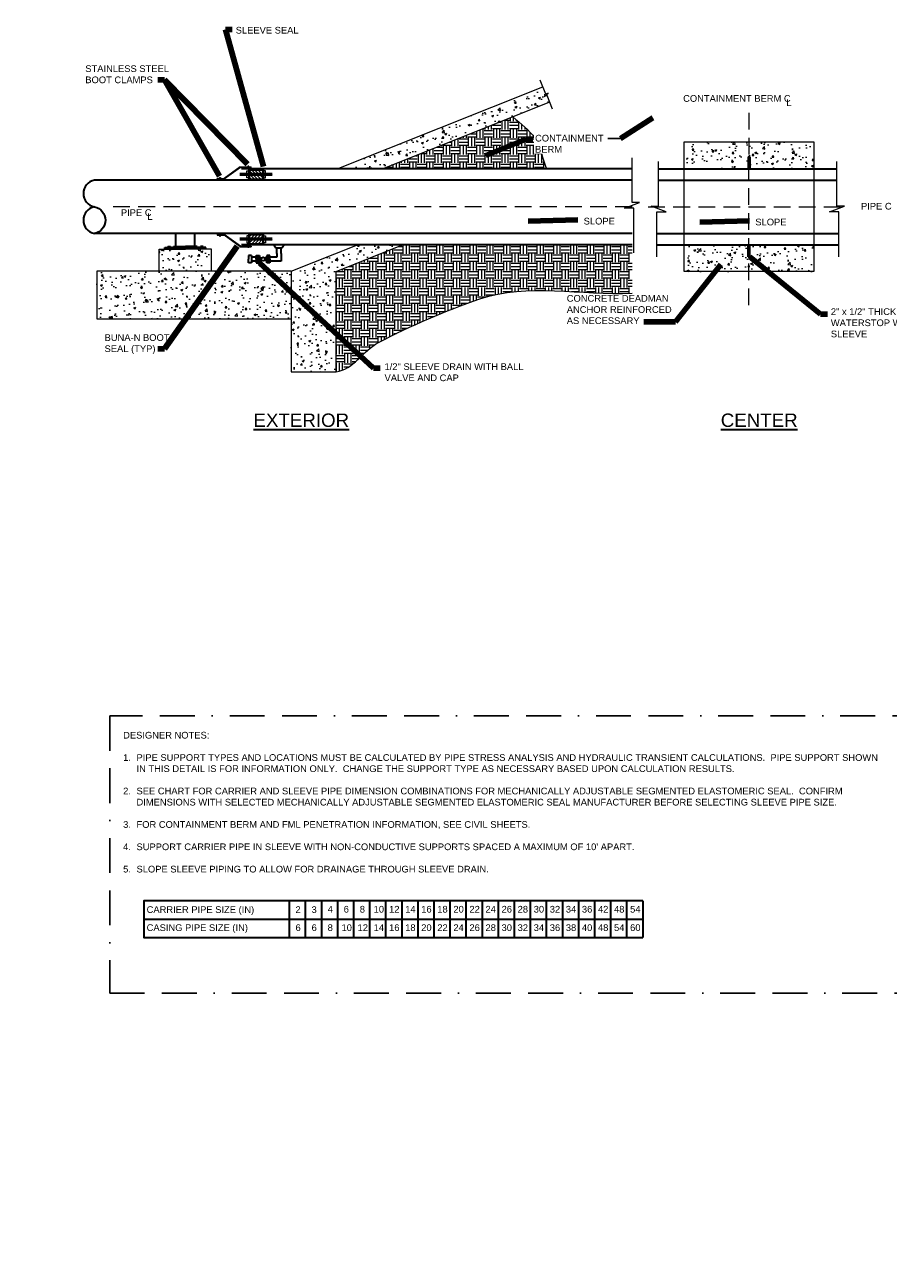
# Model space of a CAD drawing. Header units: feet. Extents: x -6134 to 5720, y -7336 to 1550.
# Tile 1 of 2: x -6134 to 57, y -7336 to 1543. Entities that reach past the tile are written whole.
import ezdxf

# ---------------------------------------------------------------- set-up
doc = ezdxf.new("R2010")
doc.units = ezdxf.units.FT
doc.header["$MEASUREMENT"] = 0
for name, pattern in [('( Border )', [1.751, 0.5, -0.25, 0.5, -0.25, 0.001, -0.25]), ('( Dashed )', [9, 6, -3]), ('CENTER', [0.629921, 0.393701, -0.07874, 0.07874, -0.07874])]:
    doc.linetypes.add(name, pattern=pattern)
for name, color, linetype, lineweight in [('C-ANNO-PATT', 152, 'Continuous', 13), ('C-Dtls', 11, 'Continuous', 30), ('C-Fuel-cntr', 2, 'CENTER', 53), ('CONCRETE', 11, 'Continuous', 0), ('FPIPE', 3, 'Continuous', 40), ('G-ANNO-MASK', 1, 'Continuous', 0), ('G-ANNO-PATT', 250, 'Continuous', 0), ('G-ANNO-TEXT', 2, 'Continuous', 30), ('G-GRID-COOR', 2, 'Continuous', 13), ('LIGHT', 2, 'Continuous', 0), ('M-ANNO-PATT', 250, 'Continuous', 0), ('M-ELEV-OTLN', 5, 'Continuous', 30), ('M-FUEL-OGEP-SPLY', 46, 'Continuous', 40)]:
    doc.layers.add(name, color=color, linetype=linetype, lineweight=lineweight)
doc.layers.add('G-ANNO-NOTE', color=4, linetype='Continuous')
doc.layers.add('G-ANNO-NPLT', color=2, linetype='Continuous', lineweight=0, plot=False)
doc.styles.add("AEC_AC_45Text-LeftTop_3-4_1'", font='arial.ttf', dxfattribs={"height": 24})
doc.styles.add("AEC_AC_57Text-LeftTop_1_40'", font='arial.ttf', dxfattribs={"height": 720})
doc.dimstyles.new("AEC_AC_57_Notes_1_40'", dxfattribs={"dimtxt": 720, "dimasz": 90, "dimexe": 360, "dimexo": 360, "dimgap": 360, "dimtad": 1, "dimjust": 1, "dimdec": 3, "dimzin": 15, "dimdsep": 46, "dimlunit": 5, "dimtxsty": "AEC_AC_57Text-LeftTop_1_40'", "dimblk": 'NONE', "dimcen": 1.08, "dimclrd": 256, "dimclre": 256, "dimazin": 2, "dimtfac": 0.7, "dimtdec": 3, "dimtmove": 1, "dimatfit": 1, "dimfxl": 1, "dimfrac": 1, "dimtolj": 1, "dimtzin": 15, "dimlwd": 30, "dimlwe": 30, "dimarcsym": 0})

# ---------------------------------------------------------------- blocks, each defined once
blk = doc.blocks.new('*U73')
at = {"layer": 'G-ANNO-PATT', "color": 0}
for p, q in [((116.58, 91.97), (118.95, 94.34)), ((116.58, 92.82), (118.1, 94.34)), ((116.58, 93.67), (117.25, 94.34)), ((116.58, 91.12), (119.16, 93.71)), ((116.94, 90.64), (119.16, 92.86)), ((117.79, 90.64), (119.16, 92.01)), ((118.64, 90.64), (119.16, 91.16))]:
    blk.add_line(p, q, dxfattribs=at)
blk = doc.blocks.new('*U76')
at = {"layer": 'M-FUEL-OGEP-SPLY', "color": 7, "linetype": 'Continuous', "lineweight": 30}
for p, q in [((-32.4, 0), (-32.4, 17.5)), ((-32.4, 17.5), (-25, 17.5)), ((-32.4, 0), (-32.4, -17.5)), ((-25, 17.5), (-17.6, 17.5)), ((-25, 17.5), (-25, 0)), ((-25, -17.5), (-25, 0)), ((-17.6, 17.5), (-17.6, 0)), ((-17.6, 10), (-7.8, 4.3)), ((-17.6, -17.5), (-17.6, 0)), ((17.6, 10), (7.7, 4.3)), ((25, 17.5), (17.6, 17.5)), ((17.6, 17.5), (17.6, 0)), ((17.6, -17.5), (17.6, 0)), ((32.4, 17.5), (25, 17.5)), ((25, 17.5), (25, 0)), ((25, -17.5), (25, 0)), ((32.4, 0), (32.4, 17.5)), ((32.4, 0), (32.4, -17.5)), ((-32.4, -17.5), (-25, -17.5)), ((-25, -17.5), (-17.6, -17.5)), ((-17.6, -10), (-7.8, -4.3)), ((17.6, -10), (7.7, -4.3)), ((25, -17.5), (17.6, -17.5)), ((32.4, -17.5), (25, -17.5))]:
    blk.add_line(p, q, dxfattribs=at)
blk.add_circle((0, 0), 8.84, dxfattribs=at)
blk = doc.blocks.new('_None')

msp = doc.modelspace()

# ---------------------------------------------------------------- hatches: boundary and pattern name
at = {"layer": 'G-ANNO-PATT'}
h = msp.add_hatch(dxfattribs=at)
h.set_pattern_fill('AR-CONC', color=256, style=0, pattern_type=2)
h.set_pattern_definition([(50, (-3141.98, 730.48), (143.452, -12.55), [15, -165]), (355, (-3141.98, 730.48), (-27.75, 150.438), [12, -132]), (100.451, (-3130.02, 729.43), (115.702, 137.888), [12.748, -140.228]), (46.184, (-3141.98, 770.48), (213.45, -33.104), [22.5, -247.5]), (96.636, (-3124.19, 767.72), (186.93, 194.824), [19.12, -210.343]), (351.184, (-3141.98, 770.48), (186.93, 194.824), [18, -198]), (21, (-3121.98, 760.48), (119.381, -80.524), [15, -165]), (326, (-3121.98, 760.48), (48.663, 145.03), [12, -132]), (71.451, (-3112.03, 753.77), (168.044, 64.506), [12.748, -140.228]), (37.5, (-3141.976, 730.476), (2.432, 66.5788), [0, -130.4, 0, -134, 0, -132.5]), (7.5, (-3141.976, 730.476), (52.614, 78.8823), [0, -76.4, 0, -127.4, 0, -50.5]), (327.5, (-3186.576, 730.476), (106.7645, -4.511), [0, -50, 0, -156, 0, -207]), (317.5, (-3206.58, 730.48), (116.637, 20.021), [0, -65, 0, -103.6, 0, -147])])
h.paths.add_polyline_path([(-2389, 1036), (-2409.5, 1027.7), (-2381.7, 1053.2), (-2398.1, 1046.6), (-2419.3, 1099.1), (-3892.8, 509.7), (-3569.7, 509.7), (-2633.7, 884.1), (-2370.2, 989.5)])
h = msp.add_hatch(dxfattribs=at)
h.set_pattern_fill('EARTH', color=256, style=0, pattern_type=2)
h.set_pattern_definition([(0, (-2959.254, 619.62), (60, 60), [60, -60]), (0, (-2959.254, 642.12), (60, 60), [60, -60]), (0, (-2959.254, 664.62), (60, 60), [60, -60]), (90, (-2951.754, 672.12), (-60, 60), [60, -60]), (90, (-2929.254, 672.12), (-60, 60), [60, -60]), (90, (-2906.754, 672.12), (-60, 60), [60, -60])])
edge = h.paths.add_edge_path()
edge.add_spline(control_points=[(-2393.9, 509.7), (-2421, 583), (-2433.6, 665.6), (-2475.1, 729.5), (-2514.3, 789.9), (-2580.9, 832.5), (-2633.7, 884.1)], knot_values=[0, 0, 0, 0, 0.513999, 0.513999, 0.513999, 1, 1, 1, 1], degree=3, periodic=0)
edge.add_line((-2633.7, 884.1), (-3569.7, 509.7))
edge.add_line((-3569.7, 509.7), (-2393.9, 509.7))
h = msp.add_hatch(dxfattribs=at)
h.set_pattern_fill('AR-CONC', color=256, style=0, pattern_type=2)
h.set_pattern_definition([(50, (-631.57, 581.8), (143.452, -12.55), [15, -165]), (355, (-631.57, 581.8), (-27.75, 150.438), [12, -132]), (100.451, (-619.61, 580.76), (115.702, 137.888), [12.748, -140.228]), (46.184, (-631.57, 621.8), (213.45, -33.104), [22.5, -247.5]), (96.636, (-613.78, 619.05), (186.93, 194.824), [19.12, -210.343]), (351.184, (-631.57, 621.8), (186.93, 194.824), [18, -198]), (21, (-611.57, 611.8), (119.381, -80.524), [15, -165]), (326, (-611.57, 611.8), (48.663, 145.03), [12, -132]), (71.451, (-601.62, 605.1), (168.044, 64.506), [12.748, -140.228]), (37.5, (-631.566, 581.805), (2.432, 66.5788), [0, -130.4, 0, -134, 0, -132.5]), (7.5, (-631.566, 581.805), (52.614, 78.8823), [0, -76.4, 0, -127.4, 0, -50.5]), (327.5, (-676.166, 581.805), (106.7645, -4.511), [0, -50, 0, -156, 0, -207]), (317.5, (-696.17, 581.805), (116.637, 20.021), [0, -65, 0, -103.6, 0, -147])])
h.paths.add_polyline_path([(-475.9, 703.4), (-1406.2, 703.4), (-1406.2, 509.7), (-947.1, 509.7), (-947.1, 595.6), (-934.5, 595.6), (-934.5, 509.7), (-475.9, 509.7)])
h = msp.add_hatch(dxfattribs=at)
h.set_pattern_fill('AR-CONC', color=256, style=0, pattern_type=2)
h.set_pattern_definition([(50, (-4890.66, -113.76), (143.45, -12.55), [15, -165]), (355, (-4890.66, -113.76), (-27.75, 150.44), [12, -132]), (100.45, (-4878.7, -114.8), (115.7, 137.89), [12.75, -140.23]), (46.184, (-4890.66, -73.76), (213.45, -33.1), [22.5, -247.5]), (96.636, (-4872.87, -76.52), (186.93, 194.82), [19.12, -210.34]), (351.184, (-4890.66, -73.76), (186.93, 194.82), [18, -198]), (21, (-4870.66, -83.76), (119.38, -80.524), [15, -165]), (326, (-4870.66, -83.76), (48.66, 145.03), [12, -132]), (71.45, (-4860.71, -90.47), (168.044, 64.506), [12.75, -140.23]), (37.5, (-4890.66, -113.76), (2.432, 66.579), [0, -130.4, 0, -134, 0, -132.5]), (7.5, (-4890.66, -113.76), (52.614, 78.882), [0, -76.4, 0, -127.4, 0, -50.5]), (327.5, (-4935.26, -113.76), (106.764, -4.511), [0, -50, 0, -156, 0, -207]), (317.5, (-4955.26, -113.76), (116.637, 20.02), [0, -65, 0, -103.6, 0, -147])])
h.paths.add_polyline_path([(-5169.2, -65.4), (-5169.2, -224.5), (-4795.2, -224.5), (-4795.2, -65.4), (-4835.4, -65.4), (-4982.2, -65.4), (-5129.1, -65.4)])
h = msp.add_hatch(dxfattribs=at)
h.set_pattern_fill('AR-CONC', color=256, style=0, pattern_type=2)
h.set_pattern_definition([(50, (-4068.03, -607.56), (143.452, -12.55), [15, -165]), (355, (-4068.03, -607.56), (-27.75, 150.438), [12, -132]), (100.451, (-4056.08, -608.6), (115.702, 137.888), [12.748, -140.228]), (46.184, (-4068.03, -567.56), (213.45, -33.104), [22.5, -247.5]), (96.636, (-4050.24, -570.32), (186.93, 194.824), [19.12, -210.343]), (351.184, (-4068.03, -567.56), (186.93, 194.824), [18, -198]), (21, (-4048.03, -577.56), (119.381, -80.524), [15, -165]), (326, (-4048.03, -577.56), (48.663, 145.03), [12, -132]), (71.451, (-4038.08, -584.27), (168.044, 64.506), [12.748, -140.228]), (37.5, (-4068.03, -607.56), (2.432, 66.5788), [0, -130.4, 0, -134, 0, -132.5]), (7.5, (-4068.03, -607.56), (52.614, 78.8823), [0, -76.4, 0, -127.4, 0, -50.5]), (327.5, (-4112.63, -607.56), (106.7645, -4.511), [0, -50, 0, -156, 0, -207]), (317.5, (-4132.63, -607.56), (116.637, 20.021), [0, -65, 0, -103.6, 0, -147])])
h.paths.add_polyline_path([(-4223.6, -944.5), (-3902, -944.5), (-3902, -225.1), (-3425.1, -34.3), (-3748.2, -34.3), (-4223.6, -224.5)])
h = msp.add_hatch(dxfattribs=at)
h.set_pattern_fill('EARTH', color=256, style=0, pattern_type=2)
h.set_pattern_definition([(0, (-2827.08, -391.95), (60, 60), [60, -60]), (0, (-2827.08, -369.45), (60, 60), [60, -60]), (0, (-2827.08, -346.95), (60, 60), [60, -60]), (90, (-2819.58, -339.45), (-60, 60), [60, -60]), (90, (-2797.08, -339.45), (-60, 60), [60, -60]), (90, (-2774.58, -339.45), (-60, 60), [60, -60])])
h.paths.add_polyline_path([(-1779.7, -380.2), (-1779.7, -34.3), (-3425.1, -34.3), (-3902, -225.1), (-3902, -944.5), (-3890.3, -942.9), (-3878.8, -940.5), (-3867.6, -937.4), (-3856.6, -933.6), (-3846, -929.2), (-3835.5, -924.1), (-3825.3, -918.6), (-3815.2, -912.5), (-3805.3, -906), (-3795.6, -899), (-3786, -891.7), (-3776.6, -884), (-3767.2, -876.1), (-3757.9, -867.9), (-3748.7, -859.5), (-3739.5, -851), (-3730.4, -842.3), (-3721.3, -833.6), (-3712.1, -824.9), (-3703, -816.1), (-3693.8, -807.5), (-3684.5, -798.9), (-3675.2, -790.5), (-3665.8, -782.3), (-3656.2, -774.3), (-3646.5, -766.6), (-3636.7, -759.2), (-3626.7, -752.2), (-3616.5, -745.6), (-3606.1, -739.4), (-3595.5, -733.7), (-3584.8, -728.2), (-3574.1, -722.7), (-3563.4, -717.2), (-3552.7, -711.7), (-3542, -706.3), (-3531.2, -700.9), (-3520.5, -695.5), (-3509.7, -690.1), (-3498.9, -684.8), (-3488.1, -679.5), (-3477.3, -674.2), (-3466.5, -668.9), (-3455.7, -663.6), (-3444.8, -658.4), (-3434, -653.2), (-3423.1, -648), (-3412.2, -642.9), (-3401.4, -637.7), (-3390.5, -632.6), (-3379.6, -627.6), (-3368.6, -622.5), (-3357.7, -617.5), (-3346.8, -612.5), (-3335.8, -607.5), (-3324.8, -602.5), (-3313.9, -597.6), (-3302.9, -592.7), (-3291.9, -587.8), (-3280.9, -582.9), (-3269.9, -578.1), (-3258.9, -573.2), (-3247.8, -568.5), (-3236.8, -563.7), (-3225.7, -558.9), (-3214.7, -554.2), (-3203.6, -549.5), (-3192.5, -544.9), (-3181.4, -540.2), (-3170.4, -535.6), (-3159.2, -531), (-3148.1, -526.5), (-3137, -521.9), (-3125.9, -517.4), (-3114.7, -512.9), (-3103.6, -508.5), (-3092.4, -504), (-3081.3, -499.6), (-3070.1, -495.2), (-3058.9, -490.9), (-3047.8, -486.5), (-3036.6, -482.2), (-3025.4, -477.9), (-3014.2, -473.7), (-3003, -469.5), (-2991.7, -465.3), (-2980.5, -461.1), (-2969.3, -456.9), (-2958, -452.8), (-2946.8, -448.7), (-2935.5, -444.6), (-2924.3, -440.6), (-2913, -436.6), (-2901.8, -432.6), (-2890.5, -428.6), (-2879.2, -424.7), (-2867.9, -420.8), (-2856.6, -417), (-2845.2, -413.4), (-2833.8, -409.9), (-2822.4, -406.6), (-2811, -403.4), (-2799.5, -400.3), (-2787.9, -397.4), (-2776.4, -394.6), (-2764.8, -392), (-2753.1, -389.5), (-2741.5, -387.1), (-2729.8, -384.9), (-2718.1, -382.8), (-2706.3, -380.8), (-2694.5, -378.9), (-2682.7, -377.1), (-2670.9, -375.4), (-2659, -373.9), (-2647.1, -372.4), (-2635.2, -371.1), (-2623.3, -369.9), (-2611.3, -368.7), (-2599.3, -367.7), (-2587.3, -366.8), (-2575.3, -365.9), (-2563.2, -365.1), (-2551.2, -364.5), (-2539.1, -363.9), (-2526.9, -363.4), (-2514.8, -362.9), (-2502.7, -362.6), (-2490.5, -362.3), (-2478.3, -362.1), (-2466.1, -361.9), (-2453.9, -361.8), (-2441.6, -361.8), (-2429.4, -361.9), (-2417.1, -362), (-2404.9, -362.1), (-2392.6, -362.3), (-2380.3, -362.6), (-2367.9, -362.9), (-2355.6, -363.2), (-2343.3, -363.6), (-2330.9, -364), (-2318.6, -364.5), (-2306.2, -365), (-2293.9, -365.5), (-2281.5, -366.1), (-2269.1, -366.6), (-2256.7, -367.2), (-2244.3, -367.9), (-2231.9, -368.5), (-2219.5, -369.1), (-2207.1, -369.8), (-2194.7, -370.5), (-2182.3, -371.2), (-2169.9, -371.8), (-2157.5, -372.5), (-2145.1, -373.2), (-2132.7, -373.9), (-2120.3, -374.6), (-2107.9, -375.2), (-2095.5, -375.9), (-2083.1, -376.5), (-2070.7, -377.1), (-2058.3, -377.7), (-2046, -378.3), (-2033.6, -378.9), (-2021.2, -379.4), (-2008.9, -379.9), (-1996.5, -380.4), (-1984.2, -380.8), (-1971.8, -381.2), (-1959.5, -381.5), (-1947.2, -381.8), (-1934.9, -382.1), (-1922.6, -382.3), (-1910.3, -382.5), (-1898.1, -382.6), (-1885.8, -382.6), (-1873.6, -382.6), (-1861.4, -382.5), (-1849.1, -382.4), (-1837, -382.2), (-1824.8, -381.9), (-1812.6, -381.6), (-1800.5, -381.1), (-1788.4, -380.6)])
h = msp.add_hatch(dxfattribs=at)
h.set_pattern_fill('AR-CONC', color=256, style=0, pattern_type=2)
h.set_pattern_definition([(50, (-661.89, -216.16), (143.452, -12.55), [15, -165]), (355, (-661.9, -216.16), (-27.75, 150.438), [12, -132]), (100.451, (-649.94, -217.2), (115.702, 137.888), [12.748, -140.228]), (46.184, (-661.9, -176.16), (213.45, -33.104), [22.5, -247.5]), (96.636, (-644.1, -178.92), (186.93, 194.824), [19.12, -210.343]), (351.184, (-661.9, -176.16), (186.93, 194.824), [18, -198]), (21, (-641.89, -186.16), (119.381, -80.524), [15, -165]), (326, (-641.9, -186.16), (48.663, 145.03), [12, -132]), (71.451, (-631.94, -192.87), (168.044, 64.506), [12.748, -140.228]), (37.5, (-661.893, -216.16), (2.432, 66.5788), [0, -130.4, 0, -134, 0, -132.5]), (7.5, (-661.89, -216.16), (52.614, 78.8823), [0, -76.4, 0, -127.4, 0, -50.5]), (327.5, (-706.493, -216.16), (106.7645, -4.511), [0, -50, 0, -156, 0, -207]), (317.5, (-726.49, -216.16), (116.637, 20.021), [0, -65, 0, -103.6, 0, -147])])
h.paths.add_polyline_path([(-1406.2, -226.9), (-475.9, -226.9), (-475.9, -34.3), (-934.5, -34.3), (-934.5, -120.2), (-947.1, -120.2), (-947.1, -34.3), (-1406.2, -34.3)])
h = msp.add_hatch(dxfattribs=at)
h.set_pattern_fill('AR-CONC', color=256, style=0, pattern_type=2)
h.set_pattern_definition([(50, (-4867.59, -322.35), (143.452, -12.55), [15, -165]), (355, (-4867.59, -322.35), (-27.75, 150.438), [12, -132]), (100.451, (-4855.63, -323.4), (115.702, 137.888), [12.748, -140.228]), (46.184, (-4867.59, -282.35), (213.45, -33.104), [22.5, -247.5]), (96.636, (-4849.8, -285.11), (186.93, 194.824), [19.12, -210.343]), (351.184, (-4867.59, -282.35), (186.93, 194.824), [18, -198]), (21, (-4847.59, -292.35), (119.381, -80.524), [15, -165]), (326, (-4847.59, -292.35), (48.663, 145.03), [12, -132]), (71.451, (-4837.64, -299.06), (168.044, 64.506), [12.748, -140.228]), (37.5, (-4867.59, -322.354), (2.432, 66.5788), [0, -130.4, 0, -134, 0, -132.5]), (7.5, (-4867.59, -322.354), (52.614, 78.8823), [0, -76.4, 0, -127.4, 0, -50.5]), (327.5, (-4912.19, -322.354), (106.7645, -4.511), [0, -50, 0, -156, 0, -207]), (317.5, (-4932.19, -322.35), (116.637, 20.021), [0, -65, 0, -103.6, 0, -147])])
h.paths.add_polyline_path([(-5617.9, -224.5), (-5617.9, -564.8), (-4223.6, -564.8), (-4223.6, -224.5)])

# ---------------------------------------------------------------- linework, layer by layer
at = {"layer": 'C-ANNO-PATT', "ltscale": 0.2}
msp.add_line((-5064.2, 47.7, 0), (-5065.1, 49.5, 0), dxfattribs=at)
at = {"layer": 'C-Dtls', "color": 7, "linetype": 'Continuous', "lineweight": 30, "ltscale": 0.2}
for centre in [(-5615.8, 333.5, 0), (-5615.8, 141.6, 0)]:
    msp.add_arc(centre, 97.8, 101.08979, 258.91021, dxfattribs=at)
at = {"layer": 'C-Dtls', "color": 7, "linetype": 'Continuous', "lineweight": 30, "ltscale": 0.2, "extrusion": (0, 0, -1)}
msp.add_arc((5653.4, 141.6, 0), 97.8, 101.08979, 258.91021, dxfattribs=at)
at = {"layer": 'C-Fuel-cntr'}
for p, q in [((-4358.2, 469.2, 0), (-4592.3, 469.3, 0)), ((-4358.2, 6.2, 0), (-4592.3, 6.1, 0))]:
    msp.add_line(p, q, dxfattribs=at)
at = {"layer": 'CONCRETE'}
for p, q in [((-3892.8, 509.7, 0), (-2419.3, 1099.1, 0)), ((-3569.7, 509.7, 0), (-2370.2, 989.5, 0)), ((-5169.2, -224.5, 0), (-5169.2, -65.4, 0)), ((-5169.2, -65.4, 0), (-4982.2, -65.4, 0)), ((-4795.2, -65.4, 0), (-4982.2, -65.4, 0)), ((-4795.2, -224.5, 0), (-4795.2, -65.4, 0)), ((-4223.6, -224.5, 0), (-3748.2, -34.3, 0)), ((-3902, -225.1, 0), (-3425.1, -34.3, 0)), ((-4223.6, -224.5, 0), (-5617.9, -224.5, 0)), ((-4223.6, -224.5, 0), (-4223.6, -944.5, 0)), ((-3902, -944.5, 0), (-3902, -225.1, 0)), ((-4223.6, -944.5, 0), (-3902, -944.5, 0))]:
    msp.add_line(p, q, dxfattribs=at)
at = {"layer": 'CONCRETE', "lineweight": 0}
for p, q in [((-1406.2, 703.4, 0), (-475.9, 703.4, 0)), ((-1406.2, -226.9, 0), (-1406.2, 703.4, 0)), ((-475.9, 703.4, 0), (-475.9, -226.9, 0)), ((-475.9, -226.9, 0), (-1406.2, -226.9, 0))]:
    msp.add_line(p, q, dxfattribs=at)
at = {"layer": 'FPIPE', "color": 2, "linetype": 'Continuous'}
for p, q in [((-4524.9, 504.3, 0), (-4425.7, 504.3, 0)), ((-4524.9, 435, 0), (-4524.9, 504.3, 0)), ((-4425.7, 504.3, 0), (-4425.7, 435, 0)), ((-4425.7, 435, 0), (-4524.9, 435, 0)), ((-4425.7, 40.4, 0), (-4524.9, 40.4, 0)), ((-4524.9, 40.4, 0), (-4524.9, -28.9, 0)), ((-4425.7, -28.9, 0), (-4425.7, 40.4, 0)), ((-4524.9, -28.9, 0), (-4425.7, -28.9, 0))]:
    msp.add_line(p, q, dxfattribs=at)
at = {"layer": 'G-ANNO-MASK'}
for p, q in [((-2398.1, 1046.6, 0), (-2437.8, 1144.9, 0)), ((-2409.5, 1027.7, 0), (-2381.7, 1053.2, 0)), ((-2389, 1036, 0), (-2409.5, 1027.7, 0)), ((-2381.7, 1053.2, 0), (-2398.1, 1046.6, 0)), ((-2349.3, 937.7, 0), (-2389, 1036, 0)), ((-1779.7, 269, 0), (-1779.7, 590.3, 0)), ((-1588.7, 241.5, 0), (-1588.7, 562.8, 0)), ((-310.6, 241.5, 0), (-310.6, 562.8, 0)), ((-1833.1, 228.9, 0), (-1726.2, 269, 0)), ((-1726.2, 269, 0), (-1779.7, 269, 0)), ((-1766.3, 228.9, 0), (-1833.1, 228.9, 0)), ((-1766.3, -92.4, 0), (-1766.3, 228.9, 0)), ((-1535.3, 201.3, 0), (-1642.2, 241.5, 0)), ((-1642.2, 241.5, 0), (-1588.7, 241.5, 0)), ((-1602.1, -120, 0), (-1602.1, 201.3, 0)), ((-1602.1, 201.3, 0), (-1535.3, 201.3, 0)), ((-364, 201.3, 0), (-257.1, 241.5, 0)), ((-297.2, 201.3, 0), (-364, 201.3, 0)), ((-257.1, 241.5, 0), (-310.6, 241.5, 0)), ((-297.2, -120, 0), (-297.2, 201.3, 0))]:
    msp.add_line(p, q, dxfattribs=at)
at = {"layer": 'G-ANNO-NOTE'}
msp.add_line((-1863, 726.7, -93333.3), (-1953, 726.7, -93333.3), dxfattribs=at)
at = {"layer": 'G-ANNO-NOTE', "linetype": '( Border )', "ltscale": 500}
msp.add_lwpolyline([(-5525, -5398.5), (338.3, -5398.5), (338.3, -3412.4), (-5525, -3412.4)], close=True, dxfattribs=at)
at = {"layer": 'G-ANNO-NPLT', "elevation": 0, "flags": 128}
msp.add_lwpolyline([(-5617.9, -224.5), (-5617.9, -564.8), (-4223.6, -564.8)], dxfattribs=at)
at = {"layer": 'G-ANNO-NPLT'}
for points, knots in [([(-2633.7, 884.1, 0), (-2580.9, 832.5, 0), (-2514.3, 789.9, 0), (-2475.1, 729.5, 0), (-2433.6, 665.6, 0), (-2421, 583, 0), (-2393.9, 509.7, 0)], [0, 0, 0, 0, 0.486001, 0.486001, 0.486001, 1, 1, 1, 1]), ([(-3902, -944.5, 0), (-3779.8, -931.9, 0), (-3707.7, -792, 0), (-3598.4, -735.2, 0), (-3363.8, -613.2, 0), (-3119.5, -507.8, 0), (-2871.3, -421.9, 0), (-2532.6, -304.7, 0), (-2142.5, -398.3, 0), (-1779.7, -380.2, 0)], [0, 0, 0, 0, 0.12004, 0.12004, 0.12004, 0.3777352, 0.3777352, 0.3777352, 0.7293831, 0.7293831, 0.7293831, 0.7293831])]:
    msp.add_open_spline(points, degree=3, knots=knots, dxfattribs=at)
at = {"layer": 'G-ANNO-TEXT'}
for points in [[(-1703.3, -4736.6), (-5279.9, -4736.6), (-5279.9, -5000.5), (-1703.3, -5000.5)], [(-4237.7, -4736.6), (-4237.7, -5000.5)], [(-4122.5, -4736.6), (-4122.5, -5000.5)], [(-4007.3, -4736.6), (-4007.3, -5000.5)], [(-3892.1, -4736.6), (-3892.1, -5000.5)], [(-3776.9, -4736.6), (-3776.9, -5000.5)], [(-3776.9, -4736.6), (-3776.9, -5000.5)], [(-3661.7, -4736.6), (-3661.7, -5000.5)], [(-3546.5, -4736.6), (-3546.5, -5000.5)], [(-3431.3, -4736.6), (-3431.3, -5000.5)], [(-3316.1, -4736.6), (-3316.1, -5000.5)], [(-3200.9, -4736.6), (-3200.9, -5000.5)], [(-3085.7, -4736.6), (-3085.7, -5000.5)], [(-2970.5, -4736.6), (-2970.5, -5000.5)], [(-2855.3, -4736.6), (-2855.3, -5000.5)], [(-2740.1, -4736.6), (-2740.1, -5000.5)], [(-2624.9, -4736.6), (-2624.9, -5000.5)], [(-2624.9, -4736.6), (-2624.9, -5000.5)], [(-2509.7, -4736.6), (-2509.7, -5000.5)], [(-2394.5, -4736.6), (-2394.5, -5000.5)], [(-2279.3, -4736.6), (-2279.3, -5000.5)], [(-2164.1, -4736.6), (-2164.1, -5000.5)], [(-2048.9, -4736.6), (-2048.9, -5000.5)], [(-1933.7, -4736.6), (-1933.7, -5000.5)], [(-1818.5, -4736.6), (-1818.5, -5000.5)], [(-1703.3, -4736.6), (-1703.3, -5000.5)], [(-5279.9, -4868.6), (-1703.3, -4868.6)]]:
    msp.add_lwpolyline(points, dxfattribs=at)
at = {"layer": 'G-GRID-COOR', "linetype": '( Dashed )', "ltscale": 20}
for p, q in [((-941.3, -467.6, 0), (-940.8, 944.2, 0)), ((-1779.7, 238.2, 0), (-5505.7, 236.9, 0)), ((-1663.7, 238.5, 0), (-266.2, 238.1, 0))]:
    msp.add_line(p, q, dxfattribs=at)
at = {"layer": 'LIGHT', "linetype": 'Continuous'}
for p, q in [((-4737.2, 447.2, 0), (-4730.5, 447.2, 0)), ((-4737.2, 429.9, 0), (-4737.2, 447.2, 0)), ((-4730.5, 447.2, 0), (-4730.5, 429.9, 0)), ((-4588.2, 519.4, 0), (-4703.3, 436.2, 0)), ((-4589.2, 523.5, 0), (-4703.2, 440.4, 0)), ((-4589.2, 523.5, 0), (-4510.6, 523.5, 0)), ((-4589.2, 519.3, 0), (-4510.6, 519.3, 0)), ((-4542.4, 445.9, 0), (-4542.4, 494.8, 0)), ((-4542.4, 494.8, 0), (-4524.9, 494.8, 0)), ((-4524.9, 445.9, 0), (-4542.4, 445.9, 0)), ((-4534.3, 529.9, 0), (-4534.3, 509.9, 0)), ((-4527.7, 529.9, 0), (-4534.3, 529.9, 0)), ((-4527.7, 509.9, 0), (-4527.7, 529.9, 0)), ((-4510.6, 519.3, 0), (-4510.6, 523.5, 0)), ((-4408.2, 494.8, 0), (-4425.7, 494.8, 0)), ((-4425.7, 445.9, 0), (-4408.2, 445.9, 0)), ((-4408.2, 445.9, 0), (-4408.2, 494.8, 0)), ((-4754.2, 440.4, 0), (-4703.2, 440.4, 0)), ((-4754.2, 436.2, 0), (-4754.2, 440.4, 0)), ((-4754.2, 436.2, 0), (-4703.3, 436.2, 0)), ((-4754.2, 39.2, 0), (-4703.3, 39.2, 0)), ((-4754.2, 39.2, 0), (-4754.2, 34.9, 0)), ((-4754.2, 34.9, 0), (-4703.2, 34.9, 0)), ((-4737.2, 45.5, 0), (-4737.2, 28.1, 0)), ((-4737.2, 28.1, 0), (-4730.5, 28.1, 0)), ((-4730.5, 28.1, 0), (-4730.5, 45.5, 0)), ((-4588.2, -44.1, 0), (-4703.3, 39.2, 0)), ((-4589.2, -48.1, 0), (-4703.2, 34.9, 0)), ((-4542.4, 29.4, 0), (-4542.4, -19.4, 0)), ((-4524.9, 29.4, 0), (-4542.4, 29.4, 0)), ((-4425.7, 29.4, 0), (-4408.2, 29.4, 0)), ((-4408.2, 29.4, 0), (-4408.2, -19.4, 0)), ((-4589.2, -43.9, 0), (-4510.6, -43.9, 0)), ((-4589.2, -48.1, 0), (-4510.6, -48.1, 0)), ((-4542.4, -19.4, 0), (-4524.9, -19.4, 0)), ((-4534.3, -54.5, 0), (-4534.3, -34.5, 0)), ((-4527.7, -54.5, 0), (-4534.3, -54.5, 0)), ((-4527.7, -34.5, 0), (-4527.7, -54.5, 0)), ((-4510.6, -43.9, 0), (-4510.6, -48.1, 0)), ((-4408.2, -19.4, 0), (-4425.7, -19.4, 0))]:
    msp.add_line(p, q, dxfattribs=at)
at = {"layer": 'M-ELEV-OTLN', "linetype": 'Continuous', "lineweight": 30}
for p, q in [((-5049.9, -46.3, 0), (-5049.9, 45.7, 0)), ((-4914.5, -46.3, 0), (-4914.5, 45.7, 0)), ((-5129.1, -65.4, 0), (-5129.1, -54.1, 0)), ((-5129.1, -54.1, 0), (-4982.2, -54.1, 0)), ((-5109.1, -46.6, 0), (-5109.1, -54.1, 0)), ((-5109.1, -46.6, 0), (-5089.9, -46.6, 0)), ((-5104.3, -46.6, 0), (-5104.3, -54.1, 0)), ((-5094.7, -46.6, 0), (-5094.7, -54.1, 0)), ((-5089.9, -46.6, 0), (-5089.9, -54.1, 0)), ((-5066.5, -46.3, 0), (-4982.2, -46.3, 0)), ((-5066.5, -54.1, 0), (-5066.5, -46.3, 0)), ((-4898, -46.3, 0), (-4982.2, -46.3, 0)), ((-4835.4, -54.1, 0), (-4982.2, -54.1, 0)), ((-4898, -54.1, 0), (-4898, -46.3, 0)), ((-4874.6, -46.6, 0), (-4874.6, -54.1, 0)), ((-4855.4, -46.6, 0), (-4874.6, -46.6, 0)), ((-4869.8, -46.6, 0), (-4869.8, -54.1, 0)), ((-4860.2, -46.6, 0), (-4860.2, -54.1, 0)), ((-4855.4, -46.6, 0), (-4855.4, -54.1, 0)), ((-4835.4, -65.4, 0), (-4835.4, -54.1, 0))]:
    msp.add_line(p, q, dxfattribs=at)
at = {"layer": 'M-FUEL-OGEP-SPLY', "color": 7, "linetype": 'Continuous', "lineweight": 30}
for p, q in [((-947.1, 595.6, 0), (-934.5, 595.6, 0)), ((-947.1, 595.6, 0), (-947.1, 509.7, 0)), ((-934.5, 595.6, 0), (-934.5, 509.7, 0)), ((-1779.7, 509.7, 0), (-4579.1, 509.7, 0)), ((-1588.7, 509.7, 0), (-310.6, 509.7, 0)), ((-1779.7, 429.7, 0), (-5634.6, 429.7, 0)), ((-1588.7, 429.7, 0), (-310.6, 429.7, 0)), ((-1779.7, 45.7, 0), (-5634.6, 45.7, 0)), ((-5001.9, 45.7, 0), (-5163, 45.7, 0)), ((-1602.1, 45.7, 0), (-297.2, 45.7, 0)), ((-1779.7, -34.3, 0), (-4579.1, -34.3, 0)), ((-1602.1, -34.3, 0), (-297.2, -34.3, 0)), ((-947.1, -120.2, 0), (-947.1, -34.3, 0)), ((-934.5, -120.2, 0), (-934.5, -34.3, 0)), ((-947.1, -120.2, 0), (-934.5, -120.2, 0))]:
    msp.add_line(p, q, dxfattribs=at)
at = {"layer": 'M-FUEL-OGEP-SPLY', "color": 7, "linetype": 'Continuous', "lineweight": 30, "ltscale": 1.5}
for p, q in [((-4348.9, -34.5, 0), (-4334.5, -56.1, 0)), ((-4334.5, -56.1, 0), (-4287.8, -56.1, 0)), ((-4326.2, -96.7, 0), (-4326.2, -56.1, 0)), ((-4296.2, -96.7, 0), (-4296.2, -56.1, 0)), ((-4273.5, -34.5, 0), (-4287.8, -56.1, 0)), ((-4530.8, -110.7, 0), (-4530.8, -136.9, 0)), ((-4507.8, -110.7, 0), (-4530.8, -110.7, 0)), ((-4530.8, -163.2, 0), (-4530.8, -136.9, 0)), ((-4507.8, -163.2, 0), (-4530.8, -163.2, 0)), ((-4507.8, -110.7, 0), (-4507.8, -163.2, 0)), ((-4473.7, -121.9, 0), (-4507.8, -121.9, 0)), ((-4473.7, -151.9, 0), (-4507.8, -151.9, 0)), ((-4326.2, -121.9, 0), (-4376.5, -121.9, 0)), ((-4296.2, -151.9, 0), (-4376.5, -151.9, 0)), ((-4326.2, -96.7, 0), (-4326.2, -121.9, 0)), ((-4296.2, -96.7, 0), (-4296.2, -151.9, 0))]:
    msp.add_line(p, q, dxfattribs=at)

# ---------------------------------------------------------------- block references
at = {"layer": 'M-ANNO-PATT', "xscale": 26.77499954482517, "zscale": 26.77499954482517}
for p, yscale, rotation in [((-1999.2, -2686.5, 0), 26.77499954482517, 90.00000000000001), ((-1999.2, 3161.8, 0), -26.77499954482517, 270)]:
    msp.add_blockref('*U73', p, dxfattribs=dict(at, yscale=yscale, rotation=rotation))
at = {"layer": 'M-FUEL-OGEP-SPLY', "color": 7, "linetype": 'Continuous', "lineweight": 30, "ltscale": 1.5, "xscale": 1.5, "yscale": 1.5, "zscale": 1.5}
msp.add_blockref('*U76', (-4425.1, -136.9, 0), dxfattribs=at)

# ---------------------------------------------------------------- texts
at = {"layer": 'G-ANNO-NOTE', "char_height": 48, "style": "AEC_AC_57Text-LeftTop_1_40'"}
for s, insert, attachment_point in [('SLEEVE SEAL', (-4621.5, 1479.3), 7), ('STAINLESS STEEL\\PBOOT CLAMPS', (-5699.8, 1123.6, 0), 7), ('CONTAINMENT BERM C', (-1413.2, 1038.9), 1), ('L', (-672.8, 1009.2), 1), ('PIPE C', (-137.9, 266.5), 1), ('PIPE C', (-5444.7, 220.3), 1), ('L', (-5255.3, 192.3), 1), ('SLOPE', (-2126.6, 134.9), 4), ('SLOPE', (-895.6, 128.4), 4)]:
    msp.add_mtext(s, dxfattribs=dict(at, insert=insert, attachment_point=attachment_point))
at = {"layer": 'G-ANNO-NOTE', "char_height": 48, "attachment_point": 1, "style": "AEC_AC_57Text-LeftTop_1_40'"}
for s, insert, width in [('CONCRETE DEADMAN ANCHOR REINFORCED AS NECESSARY', (-2247.6, -394.4), 841.381), ('2" x {\\A1;1/2}" THICK STEEL RING WATERSTOP WELDED TO PIPE SLEEVE', (-354, -489.4, 0), 1120.773), ('BUNA-N BOOT \\PSEAL (TYP)', (-5561.7, -675.4, 0), 713.311), ('1/2" SLEEVE DRAIN WITH BALL VALVE AND CAP', (-3554.2, -883.9, 0), 1082.598), ('2', (-4192.6, -4776.4, 0), 787.802), ('3', (-4077.4, -4776.4, 0), 56.691), ('4', (-3962.2, -4773.8, 0), 53.698), ('6', (-3847, -4773.8, 0), 53.698), ('8', (-3731.8, -4773.8, 0), 53.698), ('10', (-3632.4, -4773.8, 0), 53.698), ('12', (-3521.5, -4773.8, 0), 53.698), ('14', (-3406.3, -4773.8, 0), 53.698), ('16', (-3291.1, -4773.8, 0), 53.698), ('18', (-3175.9, -4773.8, 0), 53.698), ('20', (-3060.7, -4773.8, 0), 53.698), ('22', (-2945.5, -4773.8, 0), 53.698), ('24', (-2830.3, -4773.8, 0), 53.698), ('26', (-2715.1, -4773.8, 0), 53.698), ('28', (-2599.9, -4773.8, 0), 53.698), ('30', (-2484.7, -4773.8, 0), 53.698), ('32', (-2369.5, -4773.8, 0), 53.698), ('34', (-2254.3, -4773.8, 0), 53.698), ('36', (-2139.1, -4773.8, 0), 53.698), ('42', (-2023.9, -4773.8, 0), 55.553), ('48', (-1908.7, -4773.8, 0), 53.698), ('54', (-1793.5, -4773.8, 0), 53.698), ('6', (-4192.6, -4905.8, 0), 53.698), ('6', (-4077.4, -4905.8, 0), 53.698), ('8', (-3962.2, -4905.8, 0), 53.698), ('10', (-3862.8, -4905.8, 0), 53.698), ('12', (-3747.6, -4905.8, 0), 53.698), ('14', (-3632.4, -4905.8, 0), 53.698), ('16', (-3521.5, -4905.8, 0), 53.698), ('18', (-3406.3, -4905.8, 0), 53.698), ('20', (-3291.1, -4905.8, 0), 53.698), ('22', (-3175.9, -4905.8, 0), 53.698), ('24', (-3060.7, -4905.8, 0), 53.698), ('26', (-2945.5, -4905.8, 0), 53.698), ('28', (-2830.3, -4905.8, 0), 53.698), ('30', (-2715.1, -4905.8, 0), 53.698), ('32', (-2599.9, -4905.8, 0), 53.698), ('34', (-2484.7, -4905.8, 0), 53.698), ('36', (-2369.5, -4905.8, 0), 53.698), ('38', (-2254.3, -4905.8, 0), 53.698), ('40', (-2139.1, -4905.8, 0), 53.698), ('48', (-2023.9, -4905.8, 0), 53.698), ('54', (-1908.7, -4905.8, 0), 53.698), ('60', (-1793.5, -4905.8, 0), 53.698)]:
    msp.add_mtext(s, dxfattribs=dict(at, insert=insert, width=width))
at = {"layer": 'G-ANNO-TEXT', "ltscale": 10, "char_height": 96, "width": 688.983, "attachment_point": 1, "style": "AEC_AC_45Text-LeftTop_3-4_1'"}
for s, insert in [('{\\LEXTERIOR}', (-4493.9, -1243.8, 0)), ('{\\LCENTER}', (-1143.4, -1243.8, 0))]:
    msp.add_mtext(s, dxfattribs=dict(at, insert=insert))
at = {"layer": 'G-ANNO-TEXT', "linetype": '( Dashed )', "char_height": 48, "attachment_point": 1, "style": "AEC_AC_57Text-LeftTop_1_40'"}
for s, insert, width in [("DESIGNER NOTES:\\P\\P\\pi-96,l96,t96,144;1.^IPIPE SUPPORT TYPES AND LOCATIONS MUST BE CALCULATED BY PIPE STRESS ANALYSIS AND HYDRAULIC TRANSIENT CALCULATIONS.  PIPE SUPPORT SHOWN IN THIS DETAIL IS FOR INFORMATION ONLY.  CHANGE THE SUPPORT TYPE AS NECESSARY BASED UPON CALCULATION RESULTS.\\P\\pi0,l0,t96;\\P\\pi-96,l96,t96,144;2.^ISEE CHART FOR CARRIER AND SLEEVE PIPE DIMENSION COMBINATIONS FOR MECHANICALLY ADJUSTABLE SEGMENTED ELASTOMERIC SEAL.  CONFIRM DIMENSIONS WITH SELECTED MECHANICALLY ADJUSTABLE SEGMENTED ELASTOMERIC SEAL MANUFACTURER BEFORE SELECTING SLEEVE PIPE SIZE.\\P\\pi0,l0,t96;\\P\\pi-96,l96,t96,144;3.^IFOR CONTAINMENT BERM AND FML PENETRATION INFORMATION, SEE CIVIL SHEETS.\\P\\pi0,l0,t96;\\P\\pi-96,l96,t96,144;4.^ISUPPORT CARRIER PIPE IN SLEEVE WITH NON-CONDUCTIVE SUPPORTS SPACED A MAXIMUM OF 10' APART.\\P\\pi0,l0,t96;\\P\\pi-96,l96,t96,144;5.^ISLOPE SLEEVE PIPING TO ALLOW FOR DRAINAGE THROUGH SLEEVE DRAIN.", (-5428.7, -3526.1, 0), 5404.697), ('CARRIER PIPE SIZE (IN)', (-5260.1, -4776.4, 0), 4323.758), ('CASING PIPE SIZE (IN)', (-5260.1, -4905.8, 0), 4323.758)]:
    msp.add_mtext(s, dxfattribs=dict(at, insert=insert, width=width))

# ---------------------------------------------------------------- leaders
at = {"layer": 'G-ANNO-NOTE', "linetype": 'Continuous', "annotation_type": 0, "has_hookline": 1}
for points, hookline_direction, text_width in [([(-4423.1, 526), (-4695, 1510.3), (-4647, 1510.3)], 0, 445.6), ([(-4737.1, 457.9, 0), (-5131.4, 1149.2, 0), (-5179.4, 1149.2, 0)], 1, 594.6), ([(-2826.9, 606.6, -93333.3), (-2539.7, 722.9, -93333.3), (-2491.7, 722.9, -93333.3)], 0, 487), ([(-4610.5, -45.2, 0), (-5133, -781.3, 0), (-5181, -781.3, 0)], 1, 459.4), ([(-4451.5, -163.1, 0), (-3632.8, -918, 0), (-3584.8, -918, 0)], 0, 986.8)]:
    msp.add_leader(points, dimstyle="AEC_AC_57_Notes_1_40'", override={"dimasz": 48, "dimtad": 0, "dimclrd": 0, "dimlwd": 65534}, dxfattribs=dict(at, hookline_direction=hookline_direction, text_width=text_width))
at = {"layer": 'G-ANNO-NOTE', "linetype": 'Continuous'}
msp.add_leader([(-4537.4, 543.1, 0), (-5131.4, 1149.2, 0)], dimstyle="AEC_AC_57_Notes_1_40'", override={"dimasz": 48, "dimtad": 0, "dimclrd": 0, "dimlwd": 65534}, dxfattribs=at)
at = {"layer": 'G-ANNO-NOTE'}
for points in [[(-1631, 876.3, -93333.3), (-1863, 726.7, -93333.3)], [(-1143.9, -175.9), (-1469.1, -585.6), (-1695.2, -585.6)]]:
    msp.add_leader(points, dimstyle="AEC_AC_57_Notes_1_40'", override={"dimasz": 48, "dimtad": 0, "dimclrd": 0, "dimlwd": 65534}, dxfattribs=at)
at = {"layer": 'G-ANNO-NOTE', "annotation_type": 0, "has_hookline": 1, "hookline_direction": 0}
for points, override in [([(-2524, 134.9), (-2168, 144.4)], {"dimasz": 60, "dimtad": 0, "dimclrd": 0, "dimlwd": 65534}), ([(-1292.9, 128.4), (-937, 137.9)], {"dimasz": 48, "dimtad": 0, "dimclrd": 0, "dimlwd": 65534})]:
    msp.add_leader(points, dimstyle="AEC_AC_57_Notes_1_40'", override=override, dxfattribs=at)
at = {"layer": 'G-ANNO-NOTE', "annotation_type": 0, "has_hookline": 1, "hookline_direction": 0, "text_width": 1009}
msp.add_leader([(-934.5, -120.2, 0), (-427.1, -531.5, 0), (-379.1, -531.5, 0)], dimstyle="AEC_AC_57_Notes_1_40'", override={"dimasz": 48, "dimtad": 0, "dimclrd": 0, "dimlwd": 65534}, dxfattribs=at)

# ---------------------------------------------------------------- next in the draw order: texts
at = {"layer": 'G-ANNO-NOTE', "insert": (-2475, 626.2, -93333.3), "char_height": 48, "width": 490.859, "attachment_point": 7, "style": "AEC_AC_57Text-LeftTop_1_40'", "bg_fill": 3, "box_fill_scale": 1.15, "bg_fill_color": 256, "bg_fill_transparency": 0}
msp.add_mtext('CONTAINMENT BERM', dxfattribs=at)

doc.saveas('drawing.dxf')
